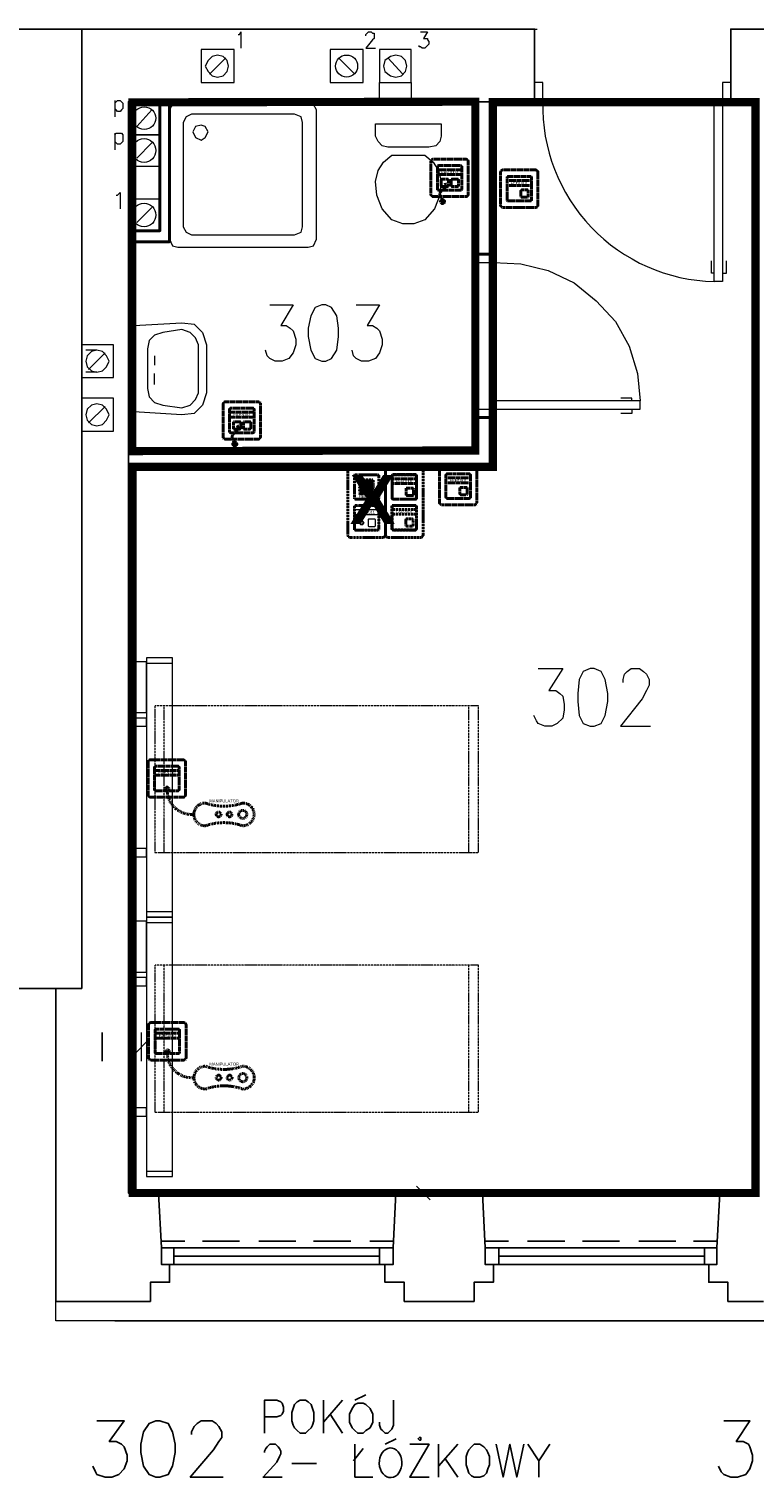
# Model space of a CAD drawing. Header units: millimetres. Extents: x 1 to 17496, y 1 to 30809.
# Tile 158 of 256: x 6311 to 6756, y 27890 to 28780. Entities that reach past the tile are written whole.
import ezdxf
from ezdxf.enums import TextEntityAlignment as Align

# ---------------------------------------------------------------- set-up
doc = ezdxf.new("R2010")
doc.units = ezdxf.units.MM
doc.linetypes.add('BORDER', pattern=[1.75, 0.5, -0.25, 0.5, -0.25, 0, -0.25])
doc.linetypes.add('CENTER', pattern=[2, 1.25, -0.25, 0.25, -0.25])
for name, color, linetype, lineweight in [('0_Przyz_do demontażu', 1, 'CENTER', 40), ('0_Przyz_FAP2001', 1, 'BORDER', 40), ('0_Przyz_FAP3002', 1, 'CENTER', 40), ('0_Przyz_FAP3010', 1, 'CENTER', 40), ('0_Przyz_FEH-1001', 1, 'CENTER', 40), ('0_Przyz_FIM1100', 1, 'BORDER', 40), ('0_Przyz_Manipulator', 1, 'BORDER', 40), ('0_Przyz_Ramka x4', 1, 'BORDER', 40), ('0_Przyz_Sala chorych', 5, 'BORDER', 40), ('0_Przyz_WC pacjenta', 30, 'CENTER', 40), ('0_Przyz_łóżko', 150, 'BORDER', 40), ('2DE_OBJ_ABB-SIGNAL', 7, 'Continuous', 18)]:
    doc.layers.add(name, color=color, linetype=linetype, lineweight=lineweight)
for name, color, linetype in [('2DE_TXTMARK', 41, 'Continuous'), ('2DE_TXTNUM', 11, 'Continuous'), ('Opisy', 255, 'Continuous'), ('PDF _Geometria', 7, 'Continuous')]:
    doc.layers.add(name, color=color, linetype=linetype)
doc.styles.add('arial', font='arialbd.ttf')
doc.styles.add('CP_ATTR', font='ARIAL.TTF')
doc.styles.add('CP_ELATT', font='ARIAL.TTF')

# ---------------------------------------------------------------- blocks, each defined once
blk = doc.blocks.new('2de_abb_sig_001_fzxmh7f')
for p, q in [((15, 5), (0, 5)), ((15, 2), (0, 2)), ((8.57, -1.2), (8.57, -4.8)), ((12.63, -0.75), (9.01, -0.75)), ((9.02, -5.25), (12.62, -5.25)), ((13.07, -4.8), (13.07, -1.2)), ((13.07, -4.35), (13.07, -4.35))]:
    blk.add_line(p, q)
at = {"flags": 128}
for points in [[(0, -6.9), (0, 6.9)], [(0.6, 7.5), (14.4, 7.5)], [(15, 6.9), (15, -6.9)], [(14.4, -7.5), (0.6, -7.5)]]:
    blk.add_lwpolyline(points, dxfattribs=at)
for centre, radius, start, end in [((0.6, 6.9), 0.6, 90, 180), ((14.4, 6.9), 0.6, 0, 90), ((0.6, -6.9), 0.6, 180, 270), ((9.02, -1.2), 0.45, 88.75983, 180), ((9.02, -4.8), 0.45, 180, 270), ((12.62, -1.2), 0.45, 0, 91.24017), ((12.62, -4.8), 0.45, 270, 0), ((14.4, -6.9), 0.6, 270, 0)]:
    blk.add_arc(centre, radius, start, end)
at = {"linetype": 'Continuous', "style": 'CP_ATTR', "flags": 9}
for tag in ['NAME', 'ARTICLE', 'MARK2', 'OTHER1', 'PRODUCT-TYPE', 'ORDER-NO', 'PRODUCER', 'VOLTAGE', 'CURRENT', 'POWER', 'CHARACTER', 'IP', 'OTHER', 'LINK', 'WEIGHT', 'NUMBER', 'GROUP', 'FUNCTION', 'EL-STATUS']:
    blk.add_attdef(tag, text='', height=0.00005, dxfattribs=at).set_placement((0, -6.9), align=Align.MIDDLE_LEFT)
at = {"layer": '2DE_TXTMARK', "linetype": 'ByBlock', "style": 'CP_ATTR', "width": 0.8, "flags": 8}
blk.add_attdef('MARK1', text='', height=1.8, dxfattribs=at).set_placement((7.5, 3.5), align=Align.MIDDLE_CENTER)
at = {"layer": '2DE_TXTNUM', "style": 'CP_ELATT', "width": 0.8}
blk.add_attdef('TAG', text='', height=2.5, dxfattribs=at).set_placement((7.5, 9), align=Align.CENTER)
blk = doc.blocks.new('2de_abb_sig_045_1psoxj')
blk.add_lwpolyline([(0, 20), (0, 0, 0.414214), (1.5, -1.5), (21.5, -1.5, 0.414214), (23, 0), (23, 20, 0.414214), (21.5, 21.5), (1.5, 21.5, 0.414214)], format="xyb", close=True)
at = {"flags": 128}
for points in [[(4, 3.1), (4, 16.9)], [(4.6, 17.5), (18.4, 17.5)], [(19, 16.9), (19, 3.1)], [(18.4, 2.5), (4.6, 2.5)]]:
    blk.add_lwpolyline(points, dxfattribs=at)
for centre, start, end in [((4.6, 16.9), 90, 180), ((18.4, 16.9), 0, 90), ((4.6, 3.1), 180, 270), ((18.4, 3.1), 270, 0)]:
    blk.add_arc(centre, 0.6, start, end)
at = {"linetype": 'Continuous', "style": 'CP_ATTR', "flags": 9}
for tag in ['NAME', 'ARTICLE', 'MARK2', 'OTHER1', 'PRODUCT-TYPE', 'ORDER-NO', 'PRODUCER', 'VOLTAGE', 'CURRENT', 'POWER', 'CHARACTER', 'IP', 'OTHER', 'LINK', 'WEIGHT', 'NUMBER', 'GROUP', 'FUNCTION', 'EL-STATUS']:
    blk.add_attdef(tag, text='', height=0.00005, dxfattribs=at).set_placement((0, 0), align=Align.MIDDLE_LEFT)
at = {"layer": '2DE_TXTMARK', "linetype": 'ByBlock', "style": 'CP_ATTR', "width": 0.8, "flags": 8}
blk.add_attdef('MARK1', text='', height=1.8, dxfattribs=at).set_placement((11.5, 27), align=Align.CENTER)
at = {"layer": '2DE_TXTNUM', "style": 'CP_ELATT', "width": 0.8}
blk.add_attdef('TAG', text='', height=2.5, dxfattribs=at).set_placement((11.5, 23), align=Align.CENTER)
blk = doc.blocks.new('2de_abb_sig_012_53oms7o')
at = {"layer": '0_Przyz_FAP3010', "color": 1}
for p, q in [((15, 5), (0, 5)), ((15, 2), (0, 2)), ((6.68, -7.5), (6.68, -5.79)), ((8.63, -7.5), (8.63, -5.79))]:
    blk.add_line(p, q, dxfattribs=at)
at = {"layer": '0_Przyz_FAP3010', "color": 1, "flags": 128}
for points in [[(0, -6.9), (0, 6.9)], [(0.6, 7.5), (14.4, 7.5)], [(15, 6.9), (15, -6.9)], [(14.4, -7.5), (0.6, -7.5)]]:
    blk.add_lwpolyline(points, dxfattribs=at)
at = {"layer": '0_Przyz_FAP3010', "color": 1}
for centre, radius, start, end in [((0.6, 6.9), 0.6, 90, 180), ((14.4, 6.9), 0.6, 0, 90), ((0.6, -6.9), 0.6, 180, 270), ((7.65, -6.54), 1.23, 37.66917, 142.33083), ((14.4, -6.9), 0.6, 270, 0)]:
    blk.add_arc(centre, radius, start, end, dxfattribs=at)
at = {"layer": '0_Przyz_FAP3010', "color": 1, "style": 'CP_ELATT', "width": 0.8}
blk.add_attdef('TAG', text='', height=2.5, dxfattribs=at).set_placement((7.5, 9), align=Align.CENTER)
at = {"layer": '0_Przyz_FAP3010', "color": 1, "linetype": 'ByBlock', "style": 'CP_ATTR', "width": 0.8, "flags": 8}
blk.add_attdef('MARK1', text='', height=1.8, dxfattribs=at).set_placement((7.5, 3.5), align=Align.MIDDLE_CENTER)
at = {"layer": '0_Przyz_FAP3010', "color": 1, "linetype": 'Continuous', "style": 'CP_ATTR', "flags": 9}
for tag in ['NAME', 'ARTICLE', 'MARK2', 'OTHER1', 'PRODUCT-TYPE', 'ORDER-NO', 'PRODUCER', 'VOLTAGE', 'CURRENT', 'POWER', 'CHARACTER', 'IP', 'OTHER', 'LINK', 'WEIGHT', 'NUMBER', 'GROUP', 'FUNCTION', 'EL-STATUS']:
    blk.add_attdef(tag, text='', height=0.00005, dxfattribs=at).set_placement((0, -6.9), align=Align.MIDDLE_LEFT)
blk = doc.blocks.new('2de_abb_sig_011_53jswgj')
blk.add_hatch(color=256).paths.add_polyline_path([(4.43, -14.56, 0.52796), (2.73, -13.39, 1.894083)])
for p, q in [((15, 5), (0, 5)), ((15, 2), (0, 2)), ((2.32, -1.2), (2.32, -4.8)), ((6.38, -0.75), (2.76, -0.75)), ((2.77, -5.25), (6.37, -5.25)), ((4.46, -6.18), (2.81, -7.85)), ((6.82, -4.8), (6.82, -1.2)), ((6.82, -4.35), (6.82, -4.35)), ((8.47, -1.2), (8.47, -4.8)), ((12.53, -0.75), (8.91, -0.75)), ((8.92, -5.25), (12.52, -5.25)), ((12.97, -4.8), (12.97, -1.2)), ((12.97, -4.35), (12.97, -4.35)), ((1.71, -10.8), (3.18, -14.56))]:
    blk.add_line(p, q)
at = {"flags": 128}
for points in [[(0, -6.9), (0, 6.9)], [(0.6, 7.5), (14.4, 7.5)], [(15, 6.9), (15, -6.9)], [(14.4, -7.5), (0.6, -7.5)]]:
    blk.add_lwpolyline(points, dxfattribs=at)
blk.add_circle((3.18, -14.56), 1.25)
for centre, radius, start, end in [((0.6, 6.9), 0.6, 90, 180), ((14.4, 6.9), 0.6, 0, 90), ((0.6, -6.9), 0.6, 180, 270), ((3.91, -9.94), 2.36, 117.73799, 201.32906), ((2.77, -1.2), 0.45, 88.75983, 180), ((2.77, -4.8), 0.45, 180, 270), ((2.77, -4.52), 2.36, 315.55137, 40.26904), ((6.37, -1.2), 0.45, 0, 91.24017), ((6.37, -4.8), 0.45, 270, 0), ((8.92, -1.2), 0.45, 88.75983, 180), ((8.92, -4.8), 0.45, 180, 270), ((12.52, -1.2), 0.45, 0, 91.24017), ((12.52, -4.8), 0.45, 270, 0), ((14.4, -6.9), 0.6, 270, 0)]:
    blk.add_arc(centre, radius, start, end)
at = {"linetype": 'Continuous', "style": 'CP_ATTR', "flags": 9}
for tag in ['NAME', 'ARTICLE', 'MARK2', 'OTHER1', 'PRODUCT-TYPE', 'ORDER-NO', 'PRODUCER', 'VOLTAGE', 'CURRENT', 'POWER', 'CHARACTER', 'IP', 'OTHER', 'LINK', 'WEIGHT', 'NUMBER', 'GROUP', 'FUNCTION', 'EL-STATUS']:
    blk.add_attdef(tag, text='', height=0.00005, dxfattribs=at).set_placement((0, -6.9), align=Align.MIDDLE_LEFT)
at = {"layer": '2DE_TXTMARK', "linetype": 'ByBlock', "style": 'CP_ATTR', "width": 0.8, "flags": 8}
blk.add_attdef('MARK1', text='', height=1.8, dxfattribs=at).set_placement((7.5, 3.5), align=Align.MIDDLE_CENTER)
at = {"layer": '2DE_TXTNUM', "style": 'CP_ELATT', "width": 0.8}
blk.add_attdef('TAG', text='', height=2.5, dxfattribs=at).set_placement((7.5, 9), align=Align.CENTER)
blk = doc.blocks.new('2de_abb_sig_n52_f0txfx9')
for centre, radius in [((-46.34, -15.39), 2.5), ((-38.25, -15.39), 1.5), ((-31.53, -15.39), 1.5)]:
    blk.add_circle(centre, radius)
for centre, radius, start, end in [((-15.05, -0.39), 15.06, 265.11181, 1.48602), ((-46.34, -15.39), 7, 90, 270), ((-34.83, 24.3), 34.66, 250.62217, 289.37783), ((-23.33, -15.39), 7, 270, 90), ((-34.83, -55.09), 34.66, 70.62217, 109.37783)]:
    blk.add_arc(centre, radius, start, end)
at = {"linetype": 'Continuous', "style": 'CP_ATTR', "flags": 9}
for tag in ['ARTICLE', 'NAME', 'EL-STATUS', 'FUNCTION', 'GROUP', 'NUMBER', 'WEIGHT', 'LINK', 'OTHER', 'IP', 'CHARACTER', 'POWER', 'CURRENT', 'VOLTAGE', 'PRODUCER', 'ORDER-NO', 'PRODUCT-TYPE', 'OTHER1', 'MARK2']:
    blk.add_attdef(tag, text='', height=0.00005, dxfattribs=at).set_placement((-46.34, -22.39), align=Align.MIDDLE_LEFT)
at = {"layer": '2DE_TXTMARK', "linetype": 'ByBlock', "style": 'CP_ATTR', "width": 0.8, "flags": 8}
blk.add_attdef('MARK1', text='', height=1.8, dxfattribs=at).set_placement((-34.94, -7.09), align=Align.MIDDLE_CENTER)
at = {"layer": '2DE_TXTNUM', "style": 'CP_ELATT', "width": 0.8}
blk.add_attdef('TAG', text='', height=2.5, dxfattribs=at).set_placement((-34.94, -4.09), align=Align.CENTER)
blk = doc.blocks.new('2de_abb_sig_046_18mvjo')
blk.add_lwpolyline([(0, 40), (0, 0, 0.414214), (1.5, -1.5), (21.5, -1.5, 0.414214), (23, 0), (23, 40, 0.414214), (21.5, 41.5), (1.5, 41.5, 0.414214)], format="xyb", close=True)
at = {"flags": 128}
for points in [[(4, 22.6), (4, 36.4)], [(4.6, 37), (18.4, 37)], [(19, 36.4), (19, 22.6)], [(18.4, 22), (4.6, 22)], [(4.6, 18), (18.4, 18)], [(4, 3.6), (4, 17.4)], [(19, 17.4), (19, 3.6)], [(18.4, 3), (4.6, 3)]]:
    blk.add_lwpolyline(points, dxfattribs=at)
for centre, start, end in [((4.6, 36.4), 90, 180), ((18.4, 36.4), 0, 90), ((4.6, 22.6), 180, 270), ((4.6, 17.4), 90, 180), ((18.4, 22.6), 270, 0), ((18.4, 17.4), 0, 90), ((4.6, 3.6), 180, 270), ((18.4, 3.6), 270, 0)]:
    blk.add_arc(centre, 0.6, start, end)
at = {"linetype": 'Continuous', "style": 'CP_ATTR', "flags": 9}
for tag in ['NAME', 'ARTICLE', 'MARK2', 'OTHER1', 'PRODUCT-TYPE', 'ORDER-NO', 'PRODUCER', 'VOLTAGE', 'CURRENT', 'POWER', 'CHARACTER', 'IP', 'OTHER', 'LINK', 'WEIGHT', 'NUMBER', 'GROUP', 'FUNCTION', 'EL-STATUS']:
    blk.add_attdef(tag, text='', height=0.00005, dxfattribs=at).set_placement((0, 0), align=Align.MIDDLE_LEFT)
at = {"layer": '2DE_TXTMARK', "linetype": 'ByBlock', "style": 'CP_ATTR', "width": 0.8, "flags": 8}
blk.add_attdef('MARK1', text='', height=1.8, dxfattribs=at).set_placement((11.5, 47), align=Align.CENTER)
at = {"layer": '2DE_TXTNUM', "style": 'CP_ELATT', "width": 0.8}
blk.add_attdef('TAG', text='', height=2.5, dxfattribs=at).set_placement((11.5, 43), align=Align.CENTER)
blk = doc.blocks.new('2de_abb_sig_006_fzxhx6d')
at = {"flags": 128}
for points in [[(0, -6.9), (0, 6.9)], [(0.6, 7.5), (14.4, 7.5)], [(15, 6.9), (15, -6.9)], [(14.4, -7.5), (0.6, -7.5)]]:
    blk.add_lwpolyline(points, dxfattribs=at)
for points in [[(3.45, 4.27), (11.55, 4.27)], [(11.55, 3.82), (3.45, 3.82)], [(3.45, 3.37), (11.55, 3.37)], [(11.55, 2.92), (3.45, 2.92)], [(3.45, 2.47), (11.55, 2.47)], [(11.55, 2.02), (3.45, 2.02)], [(3.45, 1.57), (11.55, 1.57)], [(11.55, 1.12), (3.45, 1.12)], [(3.45, 0.67), (11.55, 0.67)], [(11.55, 0.22), (3.45, 0.22)], [(3.45, -0.22), (11.55, -0.22)], [(11.55, -0.67), (3.45, -0.67)], [(3.45, -1.12), (11.55, -1.12)], [(11.55, -1.57), (3.45, -1.57)], [(3.45, -2.02), (11.55, -2.02)], [(11.55, -2.47), (3.45, -2.47)], [(3.45, -2.92), (11.55, -2.92)], [(11.55, -3.37), (3.45, -3.37)], [(3.45, -3.82), (11.55, -3.82)], [(11.55, -4.27), (3.45, -4.27)]]:
    blk.add_lwpolyline(points)
for centre, radius, start, end in [((0.6, 6.9), 0.6, 90, 180), ((3.45, 4.05), 0.225, 90, 270), ((3.45, 3.15), 0.225, 90, 270), ((3.45, 2.25), 0.225, 90, 270), ((3.45, 1.35), 0.225, 90, 270), ((3.45, 0.45), 0.225, 90, 270), ((11.55, 4.05), 0.225, 270, 90), ((11.55, 3.15), 0.225, 270, 90), ((11.55, 2.25), 0.225, 270, 90), ((11.55, 1.35), 0.225, 270, 90), ((11.55, 0.45), 0.225, 270, 90), ((14.4, 6.9), 0.6, 0, 90), ((0.6, -6.9), 0.6, 180, 270), ((3.45, -0.45), 0.225, 90, 270), ((3.45, -1.35), 0.225, 90, 270), ((3.45, -2.25), 0.225, 90, 270), ((3.45, -3.15), 0.225, 90, 270), ((3.45, -4.05), 0.225, 90, 270), ((11.55, -0.45), 0.225, 270, 90), ((11.55, -1.35), 0.225, 270, 90), ((11.55, -2.25), 0.225, 270, 90), ((11.55, -3.15), 0.225, 270, 90), ((11.55, -4.05), 0.225, 270, 90), ((14.4, -6.9), 0.6, 270, 0)]:
    blk.add_arc(centre, radius, start, end)
at = {"linetype": 'Continuous', "style": 'CP_ATTR', "flags": 9}
for tag in ['NAME', 'ARTICLE', 'MARK2', 'OTHER1', 'PRODUCT-TYPE', 'ORDER-NO', 'PRODUCER', 'VOLTAGE', 'CURRENT', 'POWER', 'CHARACTER', 'IP', 'OTHER', 'LINK', 'WEIGHT', 'NUMBER', 'GROUP', 'FUNCTION', 'EL-STATUS']:
    blk.add_attdef(tag, text='', height=0.00005, dxfattribs=at).set_placement((0, -6.9), align=Align.MIDDLE_LEFT)
at = {"layer": '2DE_TXTMARK', "linetype": 'ByBlock', "style": 'CP_ATTR', "width": 0.8, "flags": 8}
blk.add_attdef('MARK1', text='', height=1.8, dxfattribs=at).set_placement((7.5, -5.89), align=Align.MIDDLE_CENTER)
at = {"layer": '2DE_TXTNUM', "style": 'CP_ELATT', "width": 0.8}
blk.add_attdef('TAG', text='', height=2.5, dxfattribs=at).set_placement((7.5, 9), align=Align.CENTER)
blk = doc.blocks.new('2de_abb_sig_013_53790e7')
for p, q in [((15, 5), (0, 5)), ((15, 2), (0, 2)), ((8.47, -1.2), (8.47, -4.8)), ((12.53, -0.75), (8.91, -0.75)), ((8.92, -5.25), (12.52, -5.25)), ((12.97, -4.8), (12.97, -1.2)), ((12.97, -4.35), (12.97, -4.35))]:
    blk.add_line(p, q)
at = {"flags": 128}
for points in [[(0, -6.9), (0, 6.9)], [(0.6, 7.5), (14.4, 7.5)], [(15, 6.9), (15, -6.9)], [(14.4, -7.5), (0.6, -7.5)]]:
    blk.add_lwpolyline(points, dxfattribs=at)
at = {"ltscale": 0.2}
for centre, radius in [((4.57, -2.98), 1.25), ((4.57, -3), 0.95)]:
    blk.add_circle(centre, radius, dxfattribs=at)
for centre, radius, start, end in [((0.6, 6.9), 0.6, 90, 180), ((14.4, 6.9), 0.6, 0, 90), ((0.6, -6.9), 0.6, 180, 270), ((8.92, -1.2), 0.45, 88.75983, 180), ((8.92, -4.8), 0.45, 180, 270), ((12.52, -1.2), 0.45, 0, 91.24017), ((12.52, -4.8), 0.45, 270, 0), ((14.4, -6.9), 0.6, 270, 0)]:
    blk.add_arc(centre, radius, start, end)
at = {"linetype": 'Continuous', "style": 'CP_ATTR', "flags": 9}
for tag in ['NAME', 'ARTICLE', 'MARK2', 'OTHER1', 'PRODUCT-TYPE', 'ORDER-NO', 'PRODUCER', 'VOLTAGE', 'CURRENT', 'POWER', 'CHARACTER', 'IP', 'OTHER', 'LINK', 'WEIGHT', 'NUMBER', 'GROUP', 'FUNCTION', 'EL-STATUS']:
    blk.add_attdef(tag, text='', height=0.00005, dxfattribs=at).set_placement((0, -6.9), align=Align.MIDDLE_LEFT)
at = {"layer": '2DE_TXTMARK', "linetype": 'ByBlock', "style": 'CP_ATTR', "width": 0.8, "flags": 8}
blk.add_attdef('MARK1', text='', height=1.8, dxfattribs=at).set_placement((7.5, 3.5), align=Align.MIDDLE_CENTER)
at = {"layer": '2DE_TXTNUM', "style": 'CP_ELATT', "width": 0.8}
blk.add_attdef('TAG', text='', height=2.5, dxfattribs=at).set_placement((7.5, 9), align=Align.CENTER)
blk = doc.blocks.new('2de_abb_sig_010_fzx1zps')
for p, q in [((15, 5), (0, 5)), ((15, 2), (0, 2)), ((8.57, -1.2), (8.57, -4.8)), ((12.63, -0.75), (9.01, -0.75)), ((9.02, -5.25), (12.62, -5.25)), ((13.07, -4.8), (13.07, -1.2)), ((13.07, -4.35), (13.07, -4.35))]:
    blk.add_line(p, q)
at = {"flags": 128}
for points in [[(0, -6.9), (0, 6.9)], [(0.6, 7.5), (14.4, 7.5)], [(15, 6.9), (15, -6.9)], [(14.4, -7.5), (0.6, -7.5)]]:
    blk.add_lwpolyline(points, dxfattribs=at)
for centre, radius, start, end in [((0.6, 6.9), 0.6, 90, 180), ((14.4, 6.9), 0.6, 0, 90), ((0.6, -6.9), 0.6, 180, 270), ((9.02, -1.2), 0.45, 88.75983, 180), ((9.02, -4.8), 0.45, 180, 270), ((12.62, -1.2), 0.45, 0, 91.24017), ((12.62, -4.8), 0.45, 270, 0), ((14.4, -6.9), 0.6, 270, 0)]:
    blk.add_arc(centre, radius, start, end)
at = {"linetype": 'Continuous', "style": 'CP_ATTR', "flags": 9}
for tag in ['NAME', 'ARTICLE', 'MARK2', 'OTHER1', 'PRODUCT-TYPE', 'ORDER-NO', 'PRODUCER', 'VOLTAGE', 'CURRENT', 'POWER', 'CHARACTER', 'IP', 'OTHER', 'LINK', 'WEIGHT', 'NUMBER', 'GROUP', 'FUNCTION', 'EL-STATUS']:
    blk.add_attdef(tag, text='', height=0.00005, dxfattribs=at).set_placement((0, -6.9), align=Align.MIDDLE_LEFT)
at = {"layer": '2DE_TXTMARK', "linetype": 'ByBlock', "style": 'CP_ATTR', "width": 0.8, "flags": 8}
blk.add_attdef('MARK1', text='', height=1.8, dxfattribs=at).set_placement((7.5, 3.5), align=Align.MIDDLE_CENTER)
at = {"layer": '2DE_TXTNUM', "style": 'CP_ELATT', "width": 0.8}
blk.add_attdef('TAG', text='', height=2.5, dxfattribs=at).set_placement((7.5, 9), align=Align.CENTER)

msp = doc.modelspace()

# ---------------------------------------------------------------- linework, layer by layer
at = {"layer": '0_Przyz_Sala chorych', "ltscale": 500, "const_width": 5}
msp.add_lwpolyline([(6374.16, 28511.49), (6595.29, 28511.49), (6595.29, 28735.18), (6756.59, 28735.18), (6756.59, 28511.15), (6756.59, 28065.88), (6374.14, 28065.88)], close=True, dxfattribs=at)
at = {"layer": '0_Przyz_WC pacjenta', "ltscale": 500, "const_width": 5}
msp.add_lwpolyline([(6373.92, 28735.11), (6584.6, 28735.51), (6584.6, 28521.51), (6373.97, 28521.12)], close=True, dxfattribs=at)
at = {"layer": '0_Przyz_łóżko', "lineweight": 18}
for points in [[(6586.47, 28274.78), (6586.47, 28364.9), (6387.71, 28364.9), (6387.71, 28274.78)], [(6586.47, 28115.6), (6586.47, 28205.72), (6387.71, 28205.72), (6387.71, 28115.6)]]:
    msp.add_lwpolyline(points, close=True, dxfattribs=at)
for points in [[(6393.61, 28274.78), (6393.61, 28364.9)], [(6580.58, 28274.78), (6580.58, 28364.9)], [(6393.61, 28115.6), (6393.61, 28205.72)], [(6580.58, 28115.6), (6580.58, 28205.72)]]:
    msp.add_lwpolyline(points, dxfattribs=at)
at = {"layer": 'Opisy', "color": 7, "lineweight": 25}
for points in [[(6455.04, 27918.52), (6455.04, 27938.73), (6462.62, 27938.73), (6465.14, 27937.89), (6465.99, 27937.05), (6466.83, 27934.52), (6466.83, 27931.99), (6465.99, 27930.31), (6465.14, 27929.47), (6462.62, 27928.63), (6455.04, 27928.63)], [(6491.25, 27938.73), (6491.25, 27918.52)], [(6503.04, 27938.73), (6491.25, 27925.26)], [(6510.62, 27938.73), (6517.36, 27942.1)], [(6534.21, 27938.73), (6534.21, 27923.57), (6533.36, 27921.05), (6532.52, 27920.2), (6530.84, 27918.52), (6529.15, 27918.52), (6527.47, 27920.2), (6526.63, 27921.05), (6525.78, 27923.57), (6525.78, 27925.26)], [(6495.46, 27930.31), (6503.04, 27918.52)], [(6352.21, 27926.1), (6369.05, 27926.1), (6359.79, 27913.47), (6364, 27913.47), (6367.37, 27911.78), (6369.05, 27910.1), (6370.74, 27905.04), (6370.74, 27901.67), (6369.05, 27896.62), (6365.69, 27893.25), (6361.47, 27891.57), (6357.26, 27891.57), (6352.21, 27893.25), (6351.37, 27894.94), (6349.68, 27898.31)], [(6410.32, 27917.68), (6410.32, 27919.36), (6412.01, 27922.73), (6413.69, 27924.41), (6416.22, 27926.1), (6422.96, 27926.1), (6425.48, 27924.41), (6427.17, 27922.73), (6428.85, 27919.36), (6428.85, 27915.99), (6427.17, 27913.47), (6423.8, 27908.41), (6409.48, 27891.57), (6429.69, 27891.57)], [(6737.11, 27926.1), (6753.11, 27926.1), (6744.69, 27913.47), (6748.9, 27913.47), (6752.27, 27911.78), (6753.11, 27910.1), (6754.79, 27905.04), (6754.79, 27901.67), (6753.11, 27896.62), (6750.58, 27893.25), (6745.53, 27891.57), (6741.32, 27891.57), (6737.11, 27893.25), (6735.42, 27894.94), (6733.74, 27898.31)], [(6455.04, 27906.73), (6455.04, 27907.57), (6455.88, 27909.25), (6456.72, 27910.1), (6458.41, 27911.78), (6461.78, 27911.78), (6463.46, 27910.1), (6464.3, 27909.25), (6465.14, 27907.57), (6465.14, 27905.89), (6464.3, 27904.2), (6462.62, 27900.83), (6454.2, 27891.57), (6465.99, 27891.57)], [(6509.78, 27901.67), (6515.68, 27909.25)], [(6510.62, 27911.78), (6510.62, 27891.57), (6521.57, 27891.57)], [(6529.15, 27911.78), (6535.89, 27915.15)], [(6544.31, 27911.78), (6556.1, 27911.78), (6544.31, 27891.57), (6556.1, 27891.57)], [(6562, 27911.78), (6562, 27891.57)], [(6573.79, 27911.78), (6562, 27898.31)], [(6597.37, 27911.78), (6601.58, 27891.57), (6605.8, 27911.78), (6610.01, 27891.57), (6614.22, 27911.78)], [(6616.74, 27911.78), (6623.48, 27901.67), (6623.48, 27891.57)], [(6630.22, 27911.78), (6623.48, 27901.67)], [(6566.21, 27902.52), (6573.79, 27891.57)], [(6471.88, 27899.99), (6487.04, 27899.99)]]:
    msp.add_lwpolyline(points, dxfattribs=at)
for points in [[(6476.94, 27938.73), (6475.25, 27937.89), (6473.57, 27936.21), (6472.72, 27933.68), (6471.88, 27931.15), (6471.88, 27926.1), (6472.72, 27923.57), (6473.57, 27921.89), (6475.25, 27920.2), (6476.94, 27918.52), (6480.3, 27918.52), (6481.99, 27920.2), (6483.67, 27921.89), (6484.52, 27923.57), (6485.36, 27926.1), (6485.36, 27931.15), (6484.52, 27933.68), (6483.67, 27936.21), (6481.99, 27937.89), (6480.3, 27938.73)], [(6512.31, 27937.05), (6510.62, 27936.21), (6508.94, 27933.68), (6507.26, 27930.31), (6507.26, 27925.26), (6508.94, 27921.89), (6510.62, 27920.2), (6512.31, 27918.52), (6515.68, 27918.52), (6517.36, 27920.2), (6519.89, 27921.89), (6521.57, 27925.26), (6521.57, 27930.31), (6519.89, 27933.68), (6517.36, 27936.21), (6515.68, 27937.05)], [(6388.43, 27926.1), (6384.21, 27924.41), (6380.85, 27919.36), (6379.16, 27911.78), (6379.16, 27906.73), (6380.85, 27898.31), (6384.21, 27893.25), (6388.43, 27891.57), (6390.95, 27891.57), (6396.01, 27893.25), (6398.53, 27898.31), (6400.22, 27906.73), (6400.22, 27911.78), (6398.53, 27919.36), (6396.01, 27924.41), (6390.95, 27926.1)], [(6551.05, 27915.15), (6551.05, 27915.99), (6550.21, 27915.99), (6549.37, 27915.15), (6550.21, 27914.31), (6551.05, 27914.31)], [(6583.9, 27911.78), (6582.21, 27910.1), (6580.53, 27908.41), (6579.69, 27906.73), (6578.84, 27904.2), (6578.84, 27899.15), (6579.69, 27896.62), (6580.53, 27894.09), (6582.21, 27892.41), (6583.9, 27891.57), (6587.27, 27891.57), (6589.79, 27892.41), (6591.48, 27894.09), (6592.32, 27896.62), (6593.16, 27899.15), (6593.16, 27904.2), (6592.32, 27906.73), (6591.48, 27908.41), (6589.79, 27910.1), (6587.27, 27911.78)]]:
    msp.add_lwpolyline(points, close=True, dxfattribs=at)
msp.add_ellipse((6532.52, 27900.39), major_axis=(0, -9.13), ratio=0.758288, start_param=3.387205, end_param=9.67039, dxfattribs=at)
at = {"layer": 'PDF _Geometria', "lineweight": 25}
for points in [[(6342.95, 28780.11), (6342.95, 28191.4), (6269.67, 28191.4), (6269.67, 28262.99), (6299.15, 28262.99), (6299.15, 28780.11), (6620.88, 28780.11), (6620.88, 28735.48), (6371.58, 28735.48), (6371.58, 28065.91), (6390.11, 28065.91)], [(6788.48, 28065.91), (6768.27, 28065.91), (6768.27, 28735.48), (7025.15, 28735.48), (7025.15, 28780.11), (6741.32, 28780.11), (6741.32, 28735.48), (6756.48, 28735.48), (6756.48, 28065.91), (6734.58, 28065.91)], [(6761.53, 27999.37), (6739.63, 27999.37), (6739.63, 28011.16), (6727.84, 28011.16), (6727.84, 28022.11), (6732.9, 28022.11), (6732.9, 28032.22), (6734.58, 28065.91), (6588.88, 28065.91), (6590.56, 28032.22), (6590.56, 28022.11), (6595.61, 28022.11), (6595.61, 28011.16), (6583.82, 28011.16), (6583.82, 27999.37), (6562.77, 27999.37), (6540.87, 27999.37), (6540.87, 28011.16), (6529.08, 28011.16), (6529.08, 28022.11), (6534.13, 28022.11), (6534.13, 28032.22), (6535.82, 28065.91), (6390.11, 28065.91), (6391.79, 28032.22), (6391.79, 28022.11), (6396.85, 28022.11), (6396.85, 28011.16), (6385.06, 28011.16), (6385.06, 27999.37), (6363.16, 27999.37), (6326.94, 27999.37), (6326.94, 28191.4)], [(6588.88, 28065.91), (6535.82, 28065.91)], [(6391.79, 28036.43), (6406.11, 28036.43)], [(6417.06, 28036.43), (6439.8, 28036.43)], [(6451.59, 28036.43), (6474.33, 28036.43)], [(6485.28, 28036.43), (6508.02, 28036.43)], [(6519.81, 28036.43), (6534.13, 28036.43)], [(6590.56, 28036.43), (6604.88, 28036.43)], [(6616.67, 28036.43), (6639.41, 28036.43)], [(6650.36, 28036.43), (6673.1, 28036.43)], [(6684.89, 28036.43), (6707.63, 28036.43)], [(6718.58, 28036.43), (6732.9, 28036.43)], [(6391.79, 28032.22), (6534.13, 28032.22)], [(6399.37, 28022.11), (6399.37, 28032.22)], [(6399.37, 28027.17), (6525.71, 28027.17)], [(6525.71, 28022.11), (6525.71, 28032.22)], [(6590.56, 28032.22), (6732.9, 28032.22)], [(6598.98, 28022.11), (6598.98, 28032.22)], [(6598.98, 28027.17), (6725.32, 28027.17)], [(6725.32, 28022.11), (6725.32, 28032.22)], [(6391.79, 28022.11), (6534.13, 28022.11)], [(6590.56, 28022.11), (6732.9, 28022.11)], [(6363.16, 27987.58), (6562.77, 27987.58), (6761.53, 27987.58), (6960.3, 27987.58), (7159.06, 27987.58), (7357.83, 27987.58), (7557.43, 27987.58), (7756.2, 27987.58), (7954.96, 27987.58), (8153.73, 27987.58), (8353.33, 27987.58), (8552.1, 27987.58), (8750.86, 27987.58), (8949.63, 27987.58), (9148.39, 27987.58)]]:
    msp.add_lwpolyline(points, dxfattribs=at)
at = {"layer": 'PDF _Geometria', "lineweight": 18}
for points in [[(6438.96, 28776.74), (6439.8, 28776.74), (6440.64, 28778.43), (6440.64, 28768.32)], [(6517.29, 28775.9), (6517.29, 28776.74), (6518.13, 28777.59), (6518.97, 28778.43), (6520.65, 28778.43), (6521.5, 28777.59), (6522.34, 28777.59), (6522.34, 28774.22), (6521.5, 28773.38), (6517.29, 28768.32), (6523.18, 28768.32)], [(6550.98, 28778.43), (6555.19, 28778.43), (6552.66, 28774.22), (6555.19, 28774.22), (6555.19, 28773.38), (6556.03, 28772.53), (6556.03, 28770.85), (6555.19, 28770.01), (6554.34, 28769.16), (6553.5, 28768.32), (6551.82, 28768.32), (6550.98, 28769.16), (6550.13, 28769.16), (6550.13, 28770.01)], [(6620.88, 28780.11), (6622.56, 28780.11)], [(6741.32, 28763.27), (6741.32, 28764.11)], [(6421.27, 28752.32), (6431.38, 28762.43)], [(6510.55, 28752.32), (6500.44, 28762.43)], [(6540.03, 28752.32), (6530.76, 28762.43)], [(6545.08, 28747.27), (6545.08, 28735.48), (6525.71, 28735.48), (6525.71, 28747.27)], [(6363.16, 28736.32), (6363.16, 28726.21)], [(6363.16, 28734.63), (6364, 28735.48), (6364.84, 28736.32), (6366.53, 28736.32), (6367.37, 28735.48), (6368.21, 28734.63), (6368.21, 28731.26), (6367.37, 28730.42), (6366.53, 28729.58), (6364.84, 28729.58), (6364, 28730.42), (6363.16, 28731.26)], [(6376.63, 28720.32), (6385.9, 28730.42)], [(6519.81, 28735.48), (6501.28, 28735.48)], [(6561.08, 28735.48), (6543.4, 28735.48)], [(6729.53, 28735.48), (6729.53, 28736.32)], [(6363.16, 28716.1), (6363.16, 28706)], [(6363.16, 28715.26), (6364, 28716.1), (6367.37, 28716.1), (6368.21, 28715.26), (6368.21, 28711.05), (6367.37, 28710.21), (6366.53, 28709.37), (6364.84, 28709.37), (6364, 28710.21), (6363.16, 28711.05)], [(6376.63, 28700.94), (6385.9, 28710.21)], [(6364, 28678.2), (6364.84, 28678.2), (6366.53, 28679.89), (6366.53, 28669.78)], [(6376.63, 28661.36), (6385.9, 28670.62)], [(6595.61, 28636.94), (6612.46, 28636.09), (6629.3, 28631.88), (6645.3, 28624.3), (6658.78, 28613.35), (6670.57, 28600.72), (6678.99, 28585.56), (6684.05, 28568.72), (6685.73, 28551.87)], [(6731.21, 28630.2), (6729.53, 28630.2), (6729.53, 28637.78)], [(6736.26, 28630.2), (6738.79, 28630.2), (6738.79, 28637.78)], [(6458.33, 28610.83), (6472.65, 28610.83), (6465.07, 28598.19), (6468.44, 28598.19), (6470.96, 28596.51), (6472.65, 28594.82), (6474.33, 28589.77), (6474.33, 28586.4), (6472.65, 28581.35), (6470.12, 28577.98), (6465.91, 28576.3), (6461.7, 28576.3), (6458.33, 28577.98), (6456.65, 28579.66), (6455.8, 28583.03)], [(6511.39, 28610.83), (6525.71, 28610.83), (6518.13, 28598.19), (6521.5, 28598.19), (6524.02, 28596.51), (6525.71, 28594.82), (6527.39, 28589.77), (6527.39, 28586.4), (6525.71, 28581.35), (6523.18, 28577.98), (6518.97, 28576.3), (6514.76, 28576.3), (6511.39, 28577.98), (6509.71, 28579.66), (6508.86, 28583.03)], [(6352.21, 28583.03), (6345.47, 28583.03)], [(6357.26, 28581.35), (6347.16, 28571.24)], [(6387.58, 28579.66), (6387.58, 28573.77)], [(6352.21, 28569.56), (6345.47, 28569.56)], [(6387.58, 28561.98), (6387.58, 28568.72)], [(6680.68, 28551.87), (6680.68, 28553.56), (6673.94, 28553.56)], [(6357.26, 28548.5), (6347.16, 28538.4)], [(6680.68, 28546.82), (6680.68, 28544.29), (6673.94, 28544.29)], [(6382.66, 28391.01), (6398.66, 28391.01)], [(6623.03, 28387.64), (6638.19, 28387.64), (6629.77, 28374.16), (6633.98, 28374.16), (6636.51, 28372.48), (6638.19, 28370.79), (6639.03, 28365.74), (6639.03, 28362.37), (6638.19, 28357.32), (6634.82, 28353.95), (6631.45, 28352.26), (6627.24, 28352.26), (6623.03, 28353.95), (6622.19, 28355.63), (6620.51, 28359)], [(6675.25, 28379.22), (6675.25, 28380.9), (6676.09, 28384.27), (6677.78, 28385.95), (6680.3, 28387.64), (6685.36, 28387.64), (6687.88, 28385.95), (6689.57, 28384.27), (6691.25, 28380.9), (6691.25, 28377.53), (6689.57, 28374.16), (6687.04, 28369.11), (6673.57, 28352.26), (6692.09, 28352.26)], [(6382.66, 28238.56), (6398.66, 28238.56)], [(6382.66, 28231.83), (6398.66, 28231.83)], [(6383.57, 28159.39), (6375.15, 28150.97)], [(6379.36, 28164.45), (6379.36, 28146.76)], [(6382.66, 28079.38), (6398.66, 28079.38)], [(6548.45, 28070.12), (6556.87, 28061.7)], [(6543.4, 28065.91), (6561.08, 28065.91)], [(6363.16, 27987.58), (6326.94, 27987.58), (6326.94, 27999.37)]]:
    msp.add_lwpolyline(points, dxfattribs=at)
for points in [[(6436.43, 28747.27), (6436.43, 28767.48), (6416.22, 28767.48), (6416.22, 28747.27)], [(6433.06, 28757.37), (6432.22, 28760.74), (6429.69, 28763.27), (6426.33, 28764.11), (6422.96, 28763.27), (6420.43, 28760.74), (6418.75, 28757.37), (6420.43, 28754), (6422.96, 28751.48), (6426.33, 28750.64), (6429.69, 28751.48), (6432.22, 28754)], [(6515.6, 28747.27), (6515.6, 28767.48), (6495.39, 28767.48), (6495.39, 28747.27)], [(6545.08, 28747.27), (6545.08, 28767.48), (6525.71, 28767.48), (6525.71, 28747.27)], [(6535.82, 28764.11), (6532.45, 28763.27), (6529.08, 28760.74), (6528.23, 28757.37), (6529.08, 28754), (6532.45, 28751.48), (6535.82, 28750.64), (6539.18, 28751.48), (6541.71, 28754), (6542.55, 28757.37), (6541.71, 28760.74), (6539.18, 28763.27)], [(6625.93, 28735.48), (6625.93, 28747.27), (6620.88, 28747.27), (6620.88, 28735.48)], [(6731.21, 28625.14), (6731.21, 28735.48), (6741.32, 28735.48), (6741.32, 28747.27), (6736.26, 28747.27), (6736.26, 28625.14)], [(6390.95, 28715.26), (6390.95, 28735.48), (6371.58, 28735.48), (6371.58, 28715.26)], [(6481.91, 28735.48), (6401.9, 28735.48), (6398.53, 28733.79), (6396.85, 28730.42), (6396.85, 28651.25), (6398.53, 28647.04), (6401.9, 28646.2), (6481.91, 28646.2), (6485.28, 28647.04), (6486.97, 28651.25), (6486.97, 28730.42), (6485.28, 28733.79)], [(6473.49, 28727.9), (6410.32, 28727.9), (6406.95, 28726.21), (6405.27, 28722.84), (6405.27, 28658.83), (6406.95, 28655.46), (6410.32, 28653.78), (6473.49, 28653.78), (6477.7, 28655.46), (6478.54, 28658.83), (6478.54, 28722.84), (6477.7, 28726.21)], [(6416.22, 28711.89), (6418.75, 28713.58), (6420.43, 28716.95), (6418.75, 28720.32), (6416.22, 28721.16), (6412.85, 28720.32), (6411.17, 28716.95), (6412.85, 28713.58)], [(6523.18, 28714.42), (6523.18, 28722), (6563.61, 28722), (6563.61, 28714.42), (6562.77, 28711.05), (6560.24, 28708.52), (6556.03, 28707.68), (6530.76, 28707.68), (6527.39, 28708.52), (6524.87, 28711.05)], [(6390.95, 28695.89), (6390.95, 28715.26), (6371.58, 28715.26), (6371.58, 28695.89)], [(6533.29, 28702.63), (6553.5, 28702.63), (6558.56, 28698.42), (6561.92, 28693.36), (6563.61, 28686.63), (6562.77, 28678.2), (6559.4, 28669.78), (6553.5, 28663.04), (6546.76, 28660.52), (6540.03, 28660.52), (6533.29, 28663.04), (6527.39, 28669.78), (6524.02, 28678.2), (6523.18, 28686.63), (6524.87, 28693.36), (6528.23, 28698.42)], [(6390.95, 28656.31), (6390.95, 28675.68), (6371.58, 28675.68), (6371.58, 28656.31)], [(6595.61, 28636.94), (6595.61, 28641.99), (6582.98, 28641.99), (6582.98, 28636.94)], [(6490.33, 28610.83), (6486.12, 28609.14), (6483.6, 28604.09), (6481.91, 28596.51), (6481.91, 28591.46), (6483.6, 28583.03), (6486.12, 28577.98), (6490.33, 28576.3), (6492.86, 28576.3), (6496.23, 28577.98), (6499.6, 28583.03), (6500.44, 28591.46), (6500.44, 28596.51), (6499.6, 28604.09), (6496.23, 28609.14), (6492.86, 28610.83)], [(6374.95, 28598.19), (6404.43, 28599.88), (6412.01, 28599.04), (6417.06, 28593.98), (6419.59, 28586.4), (6419.59, 28556.92), (6417.06, 28549.34), (6412.01, 28544.29), (6404.43, 28543.45), (6374.95, 28545.13)], [(6383.37, 28583.88), (6383.37, 28559.45), (6384.21, 28554.4), (6387.58, 28551.03), (6392.64, 28549.34), (6404.43, 28547.66), (6409.48, 28549.34), (6412.85, 28552.71), (6414.53, 28556.92), (6414.53, 28586.4), (6412.85, 28590.61), (6409.48, 28593.98), (6404.43, 28595.67), (6392.64, 28593.98), (6387.58, 28592.3), (6384.21, 28588.93)], [(6362.32, 28566.19), (6362.32, 28586.4), (6342.95, 28586.4), (6342.95, 28566.19)], [(6345.47, 28576.3), (6346.31, 28572.93), (6348.84, 28570.4), (6352.21, 28569.56), (6355.58, 28570.4), (6358.11, 28572.93), (6359.79, 28576.3), (6358.11, 28579.66), (6355.58, 28582.19), (6352.21, 28583.03), (6348.84, 28582.19), (6346.31, 28579.66)], [(6362.32, 28533.34), (6362.32, 28553.56), (6342.95, 28553.56), (6342.95, 28533.34)], [(6345.47, 28543.45), (6346.31, 28540.08), (6348.84, 28537.55), (6352.21, 28536.71), (6355.58, 28537.55), (6358.11, 28540.08), (6359.79, 28543.45), (6358.11, 28546.82), (6355.58, 28549.34), (6352.21, 28550.19), (6348.84, 28549.34), (6346.31, 28546.82)], [(6685.73, 28551.87), (6595.61, 28551.87), (6595.61, 28541.76), (6582.98, 28541.76), (6582.98, 28546.82), (6685.73, 28546.82)], [(6547.83, 28512.62), (6566.36, 28512.62)], [(6382.66, 28360.69), (6382.66, 28391.85), (6375.92, 28391.85), (6375.92, 28360.69)], [(6398.66, 28235.19), (6398.66, 28394.38), (6382.66, 28394.38), (6382.66, 28235.19)], [(6655.04, 28387.64), (6650.83, 28385.95), (6648.3, 28380.9), (6647.46, 28372.48), (6647.46, 28367.42), (6648.3, 28359), (6650.83, 28353.95), (6655.04, 28352.26), (6657.56, 28352.26), (6661.77, 28353.95), (6664.3, 28359), (6665.99, 28367.42), (6665.99, 28372.48), (6664.3, 28380.9), (6661.77, 28385.95), (6657.56, 28387.64)], [(6382.66, 28352.26), (6382.66, 28357.32), (6375.08, 28357.32), (6375.08, 28352.26)], [(6382.66, 28272.25), (6382.66, 28277.31), (6375.08, 28277.31), (6375.08, 28272.25)], [(6382.66, 28201.51), (6382.66, 28232.67), (6375.92, 28232.67), (6375.92, 28201.51)], [(6398.66, 28076.01), (6398.66, 28235.19), (6382.66, 28235.19), (6382.66, 28076.01)], [(6382.66, 28193.08), (6382.66, 28198.14), (6375.08, 28198.14), (6375.08, 28193.08)], [(6355.51, 28164.45), (6355.51, 28146.76)], [(6375.08, 28146.76), (6375.08, 28164.45)], [(6382.66, 28113.07), (6382.66, 28118.13), (6375.08, 28118.13), (6375.08, 28113.07)]]:
    msp.add_lwpolyline(points, close=True, dxfattribs=at)
at = {"layer": 'PDF _Geometria', "lineweight": 40}
for points in [[(6396.85, 28735.48), (6396.85, 28649.57), (6371.58, 28649.57)], [(6390.95, 28735.48), (6390.95, 28656.31), (6371.58, 28656.31)], [(6595.61, 28735.48), (6595.61, 28641.99), (6585.51, 28641.99), (6585.51, 28735.48)], [(6371.58, 28521.55), (6585.51, 28521.55), (6585.51, 28541.76), (6595.61, 28541.76), (6595.61, 28511.44), (6371.58, 28511.44)]]:
    msp.add_lwpolyline(points, dxfattribs=at)
at = {"layer": 'PDF _Geometria', "lineweight": 18}
for centre, radius in [((6505.49, 28757.34), 6.77), ((6381.14, 28705.58), 7.3), ((6381.14, 28665.99), 7.3)]:
    msp.add_circle(centre, radius, dxfattribs=at)
msp.add_arc((6733.68, 28732.89), 107.78, 178.62746, 268.68729, dxfattribs=at)
msp.add_ellipse((6381.27, 28725.37), major_axis=(-7.16, 0), ratio=0.970725, start_param=3.141593, end_param=9.424778, dxfattribs=at)

# ---------------------------------------------------------------- block references
at = {"layer": '0_Przyz_FAP2001', "lineweight": -3}
msp.add_blockref('2de_abb_sig_010_fzx1zps', (6533.34, 28480.33), dxfattribs=at).add_auto_attribs({'MARK1': 'FAP2001'})
at = {"layer": '0_Przyz_FAP3002', "lineweight": -3}
for p in [(6557.24, 28678.76), (6429.68, 28529.92)]:
    msp.add_blockref('2de_abb_sig_045_1psoxj', p, dxfattribs=at)
for p in [(6561.24, 28688.76), (6433.68, 28539.92)]:
    msp.add_blockref('2de_abb_sig_011_53jswgj', p, dxfattribs=at).add_auto_attribs({'MARK1': 'FAP3002'})
at = {"layer": '0_Przyz_FAP3010', "lineweight": -3}
for p in [(6383.65, 28310.24), (6383.96, 28149)]:
    msp.add_blockref('2de_abb_sig_045_1psoxj', p, dxfattribs=at)
ref = msp.add_blockref('2de_abb_sig_012_53oms7o', (6387.65, 28320.24), dxfattribs=at)
ref.add_attrib('MARK1', 'FAP3010', dxfattribs={"layer": '2DE_TXTMARK', "linetype": 'ByBlock', "height": 1.8, "style": 'CP_ATTR', "width": 0.8, "flags": 8}).set_placement((6395.15, 28323.74), align=Align.MIDDLE_CENTER)
ref = msp.add_blockref('2de_abb_sig_012_53oms7o', (6387.96, 28159), dxfattribs=at)
ref.add_attrib('MARK1', 'FAP3010', dxfattribs={"layer": '2DE_TXTMARK', "linetype": 'ByBlock', "height": 1.8, "style": 'CP_ATTR', "width": 0.8, "flags": 8}).set_placement((6395.46, 28162.5), align=Align.MIDDLE_CENTER)
at = {"layer": '0_Przyz_FEH-1001', "lineweight": -3}
for p in [(6599.99, 28672.12), (6562.53, 28489.64)]:
    msp.add_blockref('2de_abb_sig_045_1psoxj', p, dxfattribs=at)
for p in [(6603.99, 28682.12), (6533.48, 28499.19), (6566.53, 28499.64)]:
    msp.add_blockref('2de_abb_sig_001_fzxmh7f', p, dxfattribs=at).add_auto_attribs({'MARK1': 'FEH1001'})
at = {"layer": '0_Przyz_FIM1100', "lineweight": -3}
msp.add_blockref('2de_abb_sig_006_fzxhx6d', (6510.29, 28499.15), dxfattribs=at).add_auto_attribs({'MARK1': 'FIM1100'})
at = {"layer": '0_Przyz_Manipulator', "lineweight": -3}
ref = msp.add_blockref('2de_abb_sig_n52_f0txfx9', (6395.4, 28313.6), dxfattribs=dict(at, xscale=-1))
ref.add_attrib('MARK1', 'MANIPULATOR', dxfattribs={"layer": '2DE_TXTMARK', "linetype": 'ByBlock', "height": 1.8, "style": 'CP_ATTR', "width": 0.8, "flags": 8}).set_placement((6430.33, 28306.5), align=Align.MIDDLE_CENTER)
ref = msp.add_blockref('2de_abb_sig_n52_f0txfx9', (6395.47, 28152.1), dxfattribs=dict(at, xscale=-1))
ref.add_attrib('MARK1', 'MANIPULATOR', dxfattribs={"layer": '2DE_TXTMARK', "linetype": 'ByBlock', "height": 1.8, "style": 'CP_ATTR', "width": 0.8, "flags": 8}).set_placement((6430.4, 28145.01), align=Align.MIDDLE_CENTER)
at = {"layer": '0_Przyz_Ramka x4', "linetype": 'Continuous', "lineweight": 0}
for p in [(6506.31, 28469.65), (6529.46, 28469.65)]:
    msp.add_blockref('2de_abb_sig_046_18mvjo', p, dxfattribs=at)
at = {"layer": '2DE_OBJ_ABB-SIGNAL', "lineweight": -3}
msp.add_blockref('2de_abb_sig_013_53790e7', (6510.24, 28480.09), dxfattribs=at).add_auto_attribs({'MARK1': 'FAP3011'})

# ---------------------------------------------------------------- texts
at = {"layer": '0_Przyz_do demontażu', "linetype": 'ByBlock', "lineweight": 30, "insert": (6507.48, 28506.43), "char_height": 30, "width": 9.5107, "attachment_point": 1, "style": 'arial'}
msp.add_mtext('X', dxfattribs=at)

doc.saveas('drawing.dxf')
